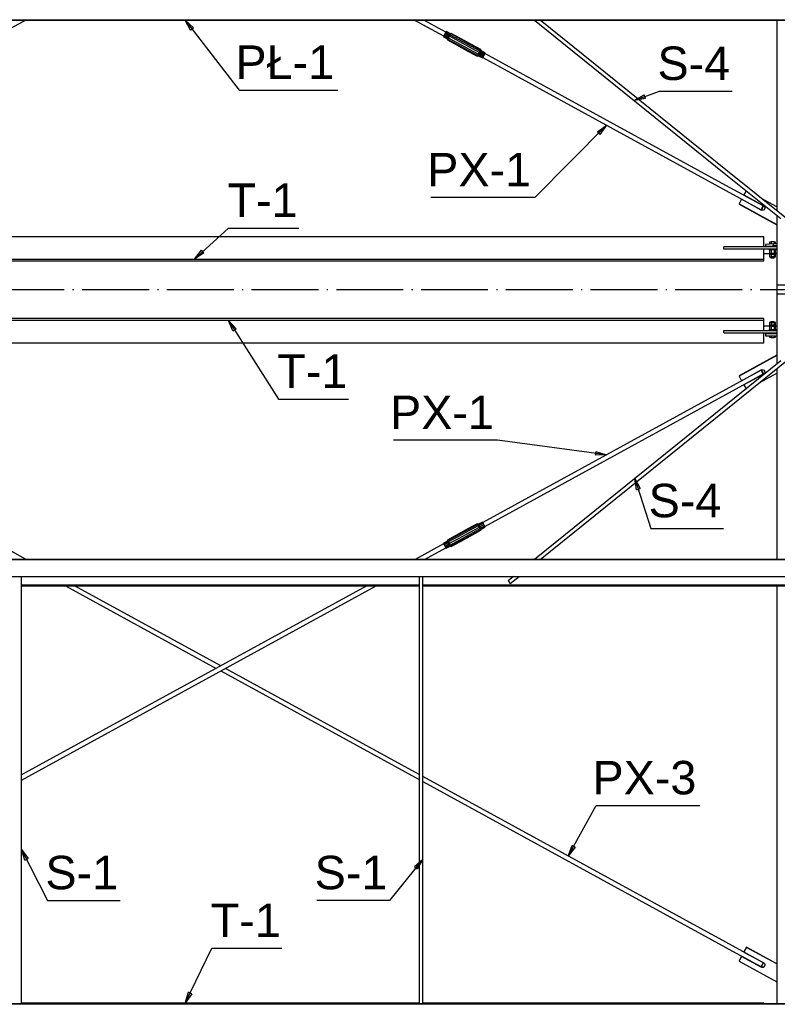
# Paper-space layout 'A0 Advance Steel' of a CAD drawing. Header units: millimetres. Extents: x -21 to 1320, y -7 to 928.
# Tile 17 of 134: x 257 to 325, y 582 to 671. Entities that reach past the tile are written whole.
import ezdxf

# ---------------------------------------------------------------- set-up
doc = ezdxf.new("R2010")
doc.units = ezdxf.units.MM
doc.linetypes.add('ACAD_ISO04W100', pattern=[30, 24, -3, 0, -3])
doc.layers.get('0').update_dxf_attribs({"linetype": 'CONTINUOUS'})
for name, color, linetype in [('AS_Belki', 145, 'CONTINUOUS'), ('AS_Blachy', 30, 'CONTINUOUS'), ('AS_Czesci specjalne', 31, 'CONTINUOUS'), ('AS_Siatki', 72, 'CONTINUOUS'), ('AS_Sruby', 9, 'CONTINUOUS')]:
    doc.layers.add(name, color=color, linetype=linetype)
doc.styles.add('Arial', font='arial.ttf', dxfattribs={"height": 150})

psp = doc.layouts.new('A0 Advance Steel')

# ---------------------------------------------------------------- linework, layer by layer
at = {"color": 0, "linetype": 'ByBlock', "lineweight": -2}
for p, q in [((271.884, 669.715), (271.406, 670.609)), ((271.406, 670.609), (272.148, 669.919)), ((271.884, 669.715), (272.148, 669.919)), ((311.682, 663.401), (312.563, 663.903)), ((312.678, 663.59), (312.563, 663.903)), ((312.678, 663.59), (311.682, 663.401)), ((308.372, 660.594), (309.195, 661.186)), ((309.195, 661.186), (308.608, 660.359)), ((308.372, 660.594), (308.608, 660.359)), ((272.234, 649.186), (272.864, 649.98)), ((273.088, 649.733), (272.234, 649.186)), ((273.088, 649.733), (272.864, 649.98)), ((275.693, 642.745), (275.298, 643.679)), ((275.298, 643.679), (275.975, 642.924)), ((275.693, 642.745), (275.975, 642.924)), ((308.225, 631.937), (308.181, 631.607)), ((309.195, 631.64), (308.181, 631.607)), ((308.225, 631.937), (309.195, 631.64)), ((311.881, 628.504), (311.736, 629.508)), ((311.736, 629.508), (312.198, 628.605)), ((311.881, 628.504), (312.198, 628.605)), ((257.031, 595.282), (256.723, 596.248)), ((256.723, 596.248), (257.328, 595.434)), ((305.765, 595.662), (306.101, 596.618)), ((306.393, 596.457), (305.765, 595.662)), ((306.393, 596.457), (306.101, 596.618)), ((257.031, 595.282), (257.328, 595.434)), ((291.965, 594.719), (292.723, 595.392)), ((292.723, 595.392), (292.224, 594.509)), ((291.965, 594.719), (292.224, 594.509)), ((271.406, 582.488), (271.694, 583.46)), ((271.994, 583.314), (271.406, 582.488)), ((271.994, 583.314), (271.694, 583.46))]:
    psp.add_line(p, q, dxfattribs=at)
at = {"color": 7}
for points in [[(271.406, 670.609), (276.237, 664.338), (285.089, 664.338)], [(311.682, 663.401), (313.953, 664.238), (320.475, 664.238)], [(309.195, 661.186), (302.756, 654.704), (293.439, 654.704)], [(272.234, 649.186), (275.298, 651.959), (281.585, 651.959)], [(275.298, 643.679), (279.767, 636.635), (286.053, 636.635)], [(309.195, 631.64), (299.421, 632.938), (290.104, 632.938)], [(311.736, 629.508), (313.159, 625.036), (319.681, 625.036)], [(305.765, 595.662), (308.26, 600.194), (317.577, 600.194)], [(256.723, 596.248), (259.06, 591.687), (265.582, 591.687)], [(292.723, 595.392), (289.728, 591.687), (283.206, 591.687)], [(271.406, 582.488), (273.8, 587.405), (280.086, 587.405)]]:
    psp.add_lwpolyline(points, dxfattribs=at)
at = {"layer": 'AS_Belki', "linetype": 'Continuous', "ltscale": 0.25}
for p, q in [((223.163, 670.644), (319.899, 670.644)), ((223.163, 670.609), (319.899, 670.609)), ((254.547, 669.22), (257.086, 670.609)), ((291.971, 670.609), (294.58, 669.182)), ((294.771, 669.531), (292.802, 670.609)), ((302.739, 670.609), (319.899, 656.778)), ((319.899, 657.188), (303.248, 670.609)), ((319.899, 670.644), (325.963, 670.644)), ((319.899, 670.609), (325.963, 670.609)), ((324.463, 670.609), (324.463, 653.509)), ((319.899, 655.784), (298.281, 667.611)), ((298.089, 667.262), (319.899, 655.33)), ((325.326, 652.815), (319.899, 657.188)), ((319.899, 656.778), (324.817, 652.815)), ((323.264, 653.943), (319.899, 655.784)), ((319.899, 655.33), (323.071, 653.594)), ((324.463, 653.099), (324.463, 646.832)), ((319.899, 651.178), (225.82, 651.178)), ((323.307, 651.178), (319.899, 651.178)), ((323.307, 650.282), (323.307, 651.178)), ((319.899, 650.282), (319.707, 650.282)), ((319.707, 650.082), (319.707, 650.282)), ((319.899, 650.082), (319.707, 650.082)), ((323.307, 650.282), (319.899, 650.282)), ((323.307, 650.082), (319.899, 650.082)), ((323.307, 649.186), (323.307, 650.082)), ((225.82, 649.186), (319.899, 649.186)), ((225.82, 649.011), (319.899, 649.011)), ((319.899, 649.186), (323.307, 649.186)), ((319.899, 649.011), (323.307, 649.011)), ((323.307, 649.011), (323.307, 649.186)), ((327.663, 646.832), (324.463, 646.832)), ((327.663, 646.032), (324.463, 646.032)), ((324.463, 646.032), (324.463, 639.765)), ((319.899, 643.853), (225.82, 643.853)), ((319.899, 643.679), (225.82, 643.679)), ((323.307, 643.853), (319.899, 643.853)), ((323.307, 643.679), (319.899, 643.679)), ((323.307, 643.679), (323.307, 643.853)), ((323.307, 642.782), (323.307, 643.679)), ((319.707, 642.782), (319.899, 642.782)), ((319.707, 642.583), (319.707, 642.782)), ((319.899, 642.782), (323.307, 642.782)), ((319.707, 642.583), (319.899, 642.583)), ((319.899, 642.583), (323.307, 642.583)), ((323.307, 641.687), (323.307, 642.583)), ((225.82, 641.687), (319.899, 641.687)), ((319.899, 641.687), (323.307, 641.687)), ((319.899, 635.676), (325.326, 640.05)), ((324.817, 640.05), (319.899, 636.086)), ((323.071, 639.232), (319.899, 637.497)), ((324.463, 639.355), (324.463, 622.256)), ((319.899, 637.042), (323.264, 638.883)), ((319.899, 637.497), (298.089, 625.565)), ((298.281, 625.215), (319.899, 637.042)), ((319.899, 636.086), (302.739, 622.256)), ((303.248, 622.256), (319.899, 635.676)), ((257.156, 622.256), (254.547, 623.683)), ((294.58, 623.645), (292.041, 622.256)), ((292.872, 622.256), (294.771, 623.295)), ((319.899, 622.256), (223.163, 622.256)), ((319.899, 622.221), (223.163, 622.221)), ((325.963, 622.256), (319.899, 622.256)), ((325.963, 622.221), (319.899, 622.221)), ((223.163, 620.726), (319.899, 620.726)), ((256.723, 582.408), (256.723, 620.726)), ((292.403, 620.726), (292.403, 582.408)), ((292.723, 582.408), (292.723, 620.726)), ((300.842, 620.726), (300.363, 620.341)), ((300.564, 620.092), (301.35, 620.726)), ((319.899, 620.726), (325.963, 620.726)), ((292.403, 619.962), (256.723, 619.962)), ((292.403, 619.932), (256.723, 619.932)), ((256.723, 619.882), (292.403, 619.882)), ((256.723, 602.479), (288.533, 619.882)), ((287.702, 619.882), (256.723, 602.933)), ((260.664, 619.882), (274.183, 612.486)), ((274.598, 612.713), (261.494, 619.882)), ((319.899, 619.962), (292.723, 619.962)), ((319.899, 619.932), (292.723, 619.932)), ((292.723, 619.882), (319.899, 619.882)), ((325.963, 619.962), (319.899, 619.962)), ((325.963, 619.932), (319.899, 619.932)), ((319.899, 619.882), (325.963, 619.882)), ((324.463, 619.882), (324.463, 582.408)), ((274.598, 612.258), (292.403, 602.517)), ((292.403, 602.972), (275.014, 612.486)), ((319.899, 587.929), (292.723, 602.797)), ((292.723, 602.342), (319.899, 587.474)), ((323.264, 586.088), (319.899, 587.929)), ((319.899, 587.474), (323.071, 585.739)), ((319.899, 582.408), (223.163, 582.408)), ((319.899, 582.373), (223.163, 582.373)), ((292.403, 582.488), (256.723, 582.488)), ((319.899, 582.488), (292.723, 582.488)), ((323.307, 582.488), (319.899, 582.488)), ((325.963, 582.408), (319.899, 582.408)), ((325.963, 582.373), (319.899, 582.373)), ((323.307, 582.408), (323.307, 582.488))]:
    psp.add_line(p, q, dxfattribs=at)
at = {"layer": 'AS_Belki', "linetype": 'Continuous', "ltscale": 0.25, "extrusion": (0.876516, -0.479542, 0.041954)}
psp.add_circle((728.652, 1.27, -30.248), 0.2, dxfattribs=at)
at = {"layer": 'AS_Belki', "linetype": 'Continuous', "ltscale": 0.25, "extrusion": (0.876516, 0.479542, 0.041954)}
psp.add_circle((405.529, -24.763, 589.716), 0.2, dxfattribs=at)
at = {"layer": 'AS_Belki', "linetype": 'Continuous', "ltscale": 0.25, "extrusion": (0.778581, 0.627525, 0.004981)}
psp.add_arc((294.344, -3.104, 623.136), 0.16, 3.82436, 183.82436, dxfattribs=at)
at = {"layer": 'AS_Belki', "linetype": 'Continuous', "ltscale": 0.25, "extrusion": (-0.876516, 0.479542, 0.041954)}
psp.add_arc((-669.124, 0.096, -2.291), 0.2, 355.61485, 175.61485, dxfattribs=at)
at = {"layer": 'AS_Blachy', "linetype": 'Continuous', "ltscale": 0.25}
for p, q in [((321.727, 655.305), (321.52, 654.93)), ((321.308, 654.546), (321.077, 654.127)), ((321.077, 654.127), (324.463, 652.274)), ((321.077, 654.127), (321.077, 654.106)), ((321.077, 654.106), (324.463, 652.254)), ((323.079, 653.577), (321.308, 654.546)), ((321.52, 654.93), (323.291, 653.962)), ((321.52, 654.93), (321.52, 654.909)), ((321.52, 654.909), (323.283, 653.945)), ((324.463, 653.866), (323.088, 654.618)), ((323.291, 653.962), (323.291, 653.941)), ((324.463, 650.282), (323.307, 650.282)), ((324.463, 650.082), (323.307, 650.082)), ((323.307, 649.681), (323.785, 649.681)), ((324.163, 650.557), (323.463, 650.496)), ((323.463, 650.496), (323.463, 650.296)), ((324.085, 650.351), (323.463, 650.296)), ((323.463, 650.296), (323.463, 650.282)), ((324.163, 650.357), (324.085, 650.351)), ((324.463, 650.557), (324.163, 650.557)), ((324.163, 650.357), (324.163, 650.557)), ((324.463, 650.357), (324.163, 650.357)), ((324.385, 649.681), (324.463, 649.681)), ((324.463, 646.832), (324.463, 646.432)), ((324.463, 646.432), (324.463, 646.032)), ((325.363, 646.432), (324.463, 646.432)), ((323.785, 643.183), (323.307, 643.183)), ((323.307, 642.782), (324.463, 642.782)), ((324.463, 643.183), (324.385, 643.183)), ((323.307, 642.583), (324.463, 642.583)), ((323.463, 642.583), (323.463, 642.507)), ((323.463, 642.507), (324.463, 642.507)), ((323.463, 642.507), (323.463, 642.308)), ((323.463, 642.308), (324.463, 642.308)), ((324.463, 640.573), (321.077, 638.72)), ((324.463, 640.552), (321.077, 638.699)), ((321.308, 638.28), (323.079, 639.249)), ((321.077, 638.72), (321.077, 638.699)), ((321.077, 638.699), (321.308, 638.28)), ((323.283, 638.882), (321.52, 637.917)), ((323.291, 638.865), (321.52, 637.896)), ((322.939, 638.127), (324.463, 638.961)), ((323.291, 638.886), (323.291, 638.865)), ((321.52, 637.917), (321.52, 637.896)), ((321.52, 637.896), (321.712, 637.548)), ((321.751, 587.494), (321.52, 587.075)), ((321.751, 587.473), (321.52, 587.054)), ((321.52, 587.075), (321.52, 587.054)), ((321.52, 587.054), (323.291, 586.086)), ((324.463, 586.011), (321.751, 587.494)), ((321.751, 587.473), (321.751, 587.494)), ((324.463, 585.99), (321.751, 587.473)), ((321.308, 586.691), (321.077, 586.272)), ((321.308, 586.67), (321.077, 586.251)), ((321.077, 586.272), (321.077, 586.251)), ((321.077, 586.251), (324.463, 584.398)), ((323.079, 585.722), (321.308, 586.691)), ((321.308, 586.67), (321.308, 586.691)), ((323.079, 585.701), (321.308, 586.67)), ((323.079, 585.722), (323.079, 585.701)), ((323.283, 586.09), (323.291, 586.086))]:
    psp.add_line(p, q, dxfattribs=at)
at = {"layer": 'AS_Blachy', "linetype": 'Continuous', "ltscale": 0.25, "extrusion": (-5.78158e-14, -0.087156, -0.996195)}
psp.add_arc((323.185, -651.282, -56.98), 0.22, 298.78036, 118.76994, dxfattribs=at)
at = {"layer": 'AS_Blachy', "linetype": 'Continuous', "ltscale": 0.25, "extrusion": (1.2919e-13, -0.087156, -0.996195)}
psp.add_arc((323.185, -651.261, -56.978), 0.22, 298.78036, 357.21308, dxfattribs=at)
at = {"layer": 'AS_Blachy', "linetype": 'Continuous', "ltscale": 0.25, "extrusion": (6.55267e-14, 0.087156, -0.996195)}
psp.add_arc((-323.185, 636.625, 55.697), 0.22, 61.23006, 241.21964, dxfattribs=at)
at = {"layer": 'AS_Blachy', "linetype": 'Continuous', "ltscale": 0.25, "extrusion": (6.3945e-14, 0.087156, -0.996195)}
psp.add_arc((-323.185, 636.646, 55.699), 0.22, 182.78692, 241.21964, dxfattribs=at)
at = {"layer": 'AS_Blachy', "linetype": 'Continuous', "ltscale": 0.25, "extrusion": (-7.10064e-14, 0.087156, -0.996195)}
psp.add_arc((-323.185, 583.664, 51.064), 0.22, 118.78036, 298.76994, dxfattribs=at)
at = {"layer": 'AS_Blachy', "linetype": 'Continuous', "ltscale": 0.25, "extrusion": (8.7019e-14, 0.087156, -0.996195)}
psp.add_arc((-323.185, 583.685, 51.066), 0.22, 182.7869, 298.76994, dxfattribs=at)
at = {"layer": 'AS_Czesci specjalne', "linetype": 'Continuous', "ltscale": 0.25}
for p, q in [((294.576, 669.176), (294.56, 669.135)), ((294.56, 669.135), (294.92, 668.939)), ((294.62, 669.263), (294.576, 669.176)), ((294.936, 668.979), (294.576, 669.176)), ((294.681, 669.376), (294.62, 669.263)), ((294.98, 669.067), (294.62, 669.263)), ((294.741, 669.482), (294.681, 669.376)), ((295.04, 669.179), (294.681, 669.376)), ((294.785, 669.554), (294.741, 669.482)), ((294.741, 669.482), (295.1, 669.285)), ((294.801, 669.572), (294.785, 669.554)), ((294.785, 669.554), (295.144, 669.357)), ((295.16, 669.375), (294.801, 669.572)), ((294.98, 669.067), (295.04, 669.179)), ((295.101, 669.153), (295.02, 669.002)), ((295.04, 669.179), (295.1, 669.285)), ((295.101, 669.153), (295.04, 669.179)), ((295.144, 669.357), (295.1, 669.285)), ((295.1, 669.285), (295.182, 669.296)), ((295.182, 669.296), (295.101, 669.153)), ((297.766, 667.695), (295.101, 669.153)), ((295.144, 669.357), (295.242, 669.393)), ((295.16, 669.375), (295.144, 669.357)), ((295.264, 669.418), (295.16, 669.375)), ((295.242, 669.393), (295.182, 669.296)), ((295.182, 669.296), (297.847, 667.838)), ((295.264, 669.418), (295.242, 669.393)), ((295.242, 669.393), (297.906, 667.935)), ((295.242, 669.393), (296.585, 668.68)), ((296.546, 668.704), (295.242, 669.393)), ((296.516, 668.728), (295.242, 669.393)), ((295.264, 669.418), (296.516, 668.728)), ((296.497, 668.743), (295.264, 669.418)), ((294.92, 668.939), (294.936, 668.979)), ((294.92, 668.939), (294.939, 668.829)), ((294.936, 668.979), (294.98, 669.067)), ((294.961, 668.883), (294.936, 668.979)), ((294.961, 668.883), (294.939, 668.829)), ((296.166, 668.158), (294.939, 668.829)), ((294.939, 668.829), (296.176, 668.152)), ((296.176, 668.16), (294.939, 668.829)), ((296.202, 668.158), (294.939, 668.829)), ((295.02, 669.002), (294.961, 668.883)), ((294.961, 668.883), (296.202, 668.158)), ((296.24, 668.149), (294.961, 668.883)), ((296.282, 668.13), (294.961, 668.883)), ((297.626, 667.426), (294.961, 668.883)), ((295.02, 669.002), (294.98, 669.067)), ((297.685, 667.544), (295.02, 669.002)), ((296.516, 668.728), (296.497, 668.743)), ((296.546, 668.704), (296.516, 668.728)), ((296.585, 668.68), (296.546, 668.704)), ((296.585, 668.68), (297.906, 667.935)), ((296.627, 668.66), (296.585, 668.68)), ((296.627, 668.66), (297.906, 667.935)), ((296.665, 668.646), (296.627, 668.66)), ((296.665, 668.646), (297.906, 667.935)), ((296.665, 668.646), (297.928, 667.96)), ((296.691, 668.637), (296.665, 668.646)), ((297.928, 667.96), (296.691, 668.637)), ((296.166, 668.158), (296.176, 668.16)), ((296.166, 668.158), (296.176, 668.152)), ((296.176, 668.16), (296.202, 668.158)), ((296.176, 668.152), (296.18, 668.16)), ((296.179, 668.16), (296.176, 668.152)), ((296.176, 668.152), (296.202, 668.143)), ((296.202, 668.158), (296.24, 668.149)), ((296.206, 668.157), (296.202, 668.143)), ((296.202, 668.143), (296.21, 668.156)), ((296.202, 668.143), (296.24, 668.129)), ((296.24, 668.149), (296.282, 668.13)), ((296.244, 668.147), (296.24, 668.129)), ((296.249, 668.145), (296.24, 668.129)), ((296.24, 668.129), (296.254, 668.142)), ((296.24, 668.129), (296.282, 668.109)), ((296.282, 668.13), (296.321, 668.104)), ((297.626, 667.426), (296.282, 668.13)), ((296.291, 668.125), (296.282, 668.109)), ((296.295, 668.121), (296.282, 668.109)), ((296.282, 668.109), (296.321, 668.085)), ((296.321, 668.104), (296.351, 668.077)), ((297.626, 667.426), (296.321, 668.104)), ((296.321, 668.085), (296.328, 668.098)), ((296.321, 668.085), (296.351, 668.062)), ((296.351, 668.077), (296.37, 668.054)), ((297.604, 667.372), (296.351, 668.077)), ((297.626, 667.426), (296.351, 668.077)), ((296.354, 668.073), (296.351, 668.062)), ((296.356, 668.071), (296.351, 668.062)), ((296.351, 668.062), (296.357, 668.069)), ((296.351, 668.062), (296.37, 668.046)), ((296.37, 668.054), (296.377, 668.043)), ((297.604, 667.372), (296.37, 668.054)), ((296.37, 668.046), (296.373, 668.05)), ((296.372, 668.05), (296.37, 668.046)), ((296.37, 668.046), (297.604, 667.372)), ((296.37, 668.046), (296.377, 668.043)), ((297.604, 667.372), (296.377, 668.043)), ((297.604, 667.372), (297.626, 667.426)), ((297.604, 667.372), (297.707, 667.414)), ((297.685, 667.544), (297.626, 667.426)), ((297.723, 667.454), (297.626, 667.426)), ((297.766, 667.695), (297.685, 667.544)), ((297.767, 667.542), (297.685, 667.544)), ((297.723, 667.454), (297.707, 667.414)), ((297.707, 667.414), (298.066, 667.217)), ((297.767, 667.542), (297.723, 667.454)), ((298.082, 667.257), (297.723, 667.454)), ((297.847, 667.838), (297.766, 667.695)), ((297.827, 667.654), (297.766, 667.695)), ((297.827, 667.654), (297.767, 667.542)), ((298.127, 667.345), (297.767, 667.542)), ((297.887, 667.76), (297.827, 667.654)), ((298.187, 667.457), (297.827, 667.654)), ((297.906, 667.935), (297.847, 667.838)), ((297.847, 667.838), (297.887, 667.76)), ((297.931, 667.832), (297.887, 667.76)), ((297.887, 667.76), (298.247, 667.564)), ((297.928, 667.96), (297.906, 667.935)), ((297.906, 667.935), (297.931, 667.832)), ((297.947, 667.85), (297.928, 667.96)), ((297.947, 667.85), (297.931, 667.832)), ((297.931, 667.832), (298.291, 667.636)), ((298.307, 667.654), (297.947, 667.85)), ((298.127, 667.345), (298.082, 667.257)), ((298.099, 667.286), (298.136, 667.36)), ((298.187, 667.457), (298.127, 667.345)), ((298.136, 667.36), (298.187, 667.454)), ((298.247, 667.564), (298.187, 667.457)), ((298.187, 667.454), (298.237, 667.543)), ((298.237, 667.543), (298.274, 667.604)), ((298.291, 667.636), (298.247, 667.564)), ((298.274, 667.604), (298.288, 667.619)), ((298.288, 667.619), (298.284, 667.61)), ((298.288, 667.608), (298.291, 667.614)), ((298.307, 667.654), (298.291, 667.636)), ((298.291, 667.614), (298.307, 667.654)), ((298.082, 667.257), (298.066, 667.217)), ((298.066, 667.217), (298.082, 667.236)), ((298.082, 667.236), (298.096, 667.258)), ((298.086, 667.252), (298.099, 667.286)), ((298.092, 667.26), (298.086, 667.252)), ((294.961, 623.943), (297.626, 625.401)), ((297.685, 625.282), (295.02, 623.824)), ((297.766, 625.131), (295.101, 623.673)), ((295.182, 623.53), (297.847, 624.988)), ((296.282, 624.696), (297.626, 625.401)), ((297.626, 625.401), (296.321, 624.722)), ((296.351, 624.75), (297.604, 625.455)), ((297.626, 625.401), (296.351, 624.75)), ((297.604, 625.455), (296.37, 624.78)), ((297.604, 625.455), (296.37, 624.772)), ((297.604, 625.455), (296.377, 624.783)), ((297.626, 625.401), (297.604, 625.455)), ((297.707, 625.412), (297.604, 625.455)), ((297.685, 625.282), (297.626, 625.401)), ((297.723, 625.372), (297.626, 625.401)), ((297.767, 625.284), (297.685, 625.282)), ((297.685, 625.282), (297.766, 625.131)), ((298.066, 625.609), (297.707, 625.412)), ((297.707, 625.412), (297.723, 625.372)), ((298.082, 625.569), (297.723, 625.372)), ((297.723, 625.372), (297.767, 625.284)), ((297.827, 625.172), (297.766, 625.131)), ((297.766, 625.131), (297.847, 624.988)), ((298.127, 625.481), (297.767, 625.284)), ((297.767, 625.284), (297.827, 625.172)), ((298.187, 625.369), (297.827, 625.172)), ((297.827, 625.172), (297.887, 625.066)), ((297.847, 624.988), (297.887, 625.066)), ((297.847, 624.988), (297.906, 624.891)), ((297.887, 625.066), (298.247, 625.263)), ((297.887, 625.066), (297.931, 624.995)), ((297.906, 624.891), (297.931, 624.995)), ((297.928, 624.866), (297.947, 624.976)), ((297.931, 624.995), (298.291, 625.191)), ((297.931, 624.995), (297.947, 624.976)), ((297.947, 624.976), (298.307, 625.172)), ((298.066, 625.609), (298.082, 625.569)), ((298.082, 625.591), (298.066, 625.609)), ((298.096, 625.568), (298.082, 625.591)), ((298.082, 625.569), (298.127, 625.481)), ((298.099, 625.54), (298.086, 625.574)), ((298.086, 625.574), (298.092, 625.566)), ((298.136, 625.467), (298.099, 625.54)), ((298.127, 625.481), (298.187, 625.369)), ((298.187, 625.372), (298.136, 625.467)), ((298.237, 625.283), (298.187, 625.372)), ((298.247, 625.263), (298.187, 625.369)), ((298.274, 625.223), (298.237, 625.283)), ((298.291, 625.191), (298.247, 625.263)), ((298.288, 625.207), (298.274, 625.223)), ((298.284, 625.217), (298.288, 625.207)), ((298.291, 625.213), (298.288, 625.219)), ((298.307, 625.172), (298.291, 625.213)), ((298.291, 625.191), (298.307, 625.172)), ((296.176, 624.674), (294.939, 623.997)), ((294.939, 623.997), (296.202, 624.668)), ((296.166, 624.668), (294.939, 623.997)), ((294.939, 623.997), (296.176, 624.666)), ((296.282, 624.696), (294.961, 623.943)), ((296.24, 624.678), (294.961, 623.943)), ((296.202, 624.668), (294.961, 623.943)), ((297.906, 624.891), (295.242, 623.433)), ((295.242, 623.433), (296.585, 624.146)), ((295.242, 623.433), (296.546, 624.122)), ((295.242, 623.433), (296.516, 624.099)), ((296.516, 624.099), (295.264, 623.409)), ((295.264, 623.409), (296.497, 624.083)), ((296.176, 624.674), (296.166, 624.668)), ((296.176, 624.666), (296.166, 624.668)), ((296.202, 624.683), (296.176, 624.674)), ((296.176, 624.674), (296.179, 624.666)), ((296.18, 624.666), (296.176, 624.674)), ((296.202, 624.668), (296.176, 624.666)), ((296.24, 624.697), (296.202, 624.683)), ((296.202, 624.683), (296.206, 624.669)), ((296.21, 624.67), (296.202, 624.683)), ((296.214, 624.671), (296.202, 624.683)), ((296.24, 624.678), (296.202, 624.668)), ((296.282, 624.717), (296.24, 624.697)), ((296.249, 624.682), (296.24, 624.697)), ((296.282, 624.696), (296.24, 624.678)), ((296.321, 624.741), (296.282, 624.717)), ((296.321, 624.722), (296.282, 624.696)), ((296.282, 624.717), (296.285, 624.698)), ((296.291, 624.702), (296.282, 624.717)), ((296.351, 624.765), (296.321, 624.741)), ((296.351, 624.75), (296.321, 624.722)), ((296.321, 624.741), (296.324, 624.725)), ((296.321, 624.741), (296.328, 624.729)), ((296.331, 624.731), (296.321, 624.741)), ((296.37, 624.78), (296.351, 624.765)), ((296.37, 624.772), (296.351, 624.75)), ((296.351, 624.765), (296.356, 624.756)), ((296.351, 624.765), (296.357, 624.757)), ((296.377, 624.783), (296.37, 624.78)), ((296.377, 624.783), (296.37, 624.772)), ((296.37, 624.78), (296.372, 624.776)), ((296.373, 624.776), (296.37, 624.78)), ((296.497, 624.083), (296.516, 624.099)), ((296.516, 624.099), (296.546, 624.122)), ((296.546, 624.122), (296.585, 624.146)), ((297.906, 624.891), (296.585, 624.146)), ((296.585, 624.146), (296.627, 624.166)), ((297.906, 624.891), (296.627, 624.166)), ((296.627, 624.166), (296.665, 624.18)), ((296.665, 624.18), (297.906, 624.891)), ((297.928, 624.866), (296.665, 624.18)), ((296.665, 624.18), (296.691, 624.189)), ((296.691, 624.189), (297.928, 624.866)), ((297.906, 624.891), (297.928, 624.866)), ((294.92, 623.888), (294.56, 623.691)), ((294.56, 623.691), (294.576, 623.651)), ((294.936, 623.847), (294.576, 623.651)), ((294.576, 623.651), (294.62, 623.563)), ((294.98, 623.759), (294.62, 623.563)), ((294.62, 623.563), (294.681, 623.451)), ((294.681, 623.451), (295.04, 623.647)), ((294.681, 623.451), (294.741, 623.345)), ((294.741, 623.345), (295.1, 623.541)), ((294.741, 623.345), (294.785, 623.273)), ((294.785, 623.273), (295.144, 623.469)), ((294.785, 623.273), (294.801, 623.254)), ((294.801, 623.254), (295.16, 623.451)), ((294.939, 623.997), (294.92, 623.888)), ((294.936, 623.847), (294.92, 623.888)), ((294.961, 623.943), (294.936, 623.847)), ((294.98, 623.759), (294.936, 623.847)), ((294.939, 623.997), (294.961, 623.943)), ((294.961, 623.943), (295.02, 623.824)), ((295.02, 623.824), (294.98, 623.759)), ((295.04, 623.647), (294.98, 623.759)), ((295.02, 623.824), (295.101, 623.673)), ((295.04, 623.647), (295.101, 623.673)), ((295.04, 623.647), (295.1, 623.541)), ((295.1, 623.541), (295.144, 623.469)), ((295.1, 623.541), (295.182, 623.53)), ((295.101, 623.673), (295.182, 623.53)), ((295.144, 623.469), (295.16, 623.451)), ((295.144, 623.469), (295.242, 623.433)), ((295.16, 623.451), (295.264, 623.409)), ((295.182, 623.53), (295.242, 623.433)), ((295.242, 623.433), (295.264, 623.409))]:
    psp.add_line(p, q, dxfattribs=at)
at = {"layer": 'AS_Siatki', "color": 20, "linetype": 'ACAD_ISO04W100', "ltscale": 0.25}
psp.add_line((602.563, 646.432), (27.563, 646.432), dxfattribs=at)
at = {"layer": 'AS_Sruby', "linetype": 'Continuous', "ltscale": 0.25}
for p, q in [((323.951, 650.716), (323.818, 650.696)), ((323.818, 650.696), (323.818, 650.526)), ((324.219, 650.716), (323.951, 650.716)), ((323.951, 650.716), (323.951, 650.538)), ((324.353, 650.696), (324.219, 650.716)), ((324.219, 650.716), (324.219, 650.557)), ((324.353, 650.557), (324.353, 650.696)), ((323.785, 650.039), (323.785, 649.979)), ((323.785, 649.725), (323.785, 649.665)), ((323.951, 649.999), (323.818, 649.979)), ((323.818, 649.979), (323.818, 649.684)), ((323.818, 649.684), (323.951, 649.704)), ((323.818, 649.684), (323.925, 649.668)), ((323.925, 649.684), (323.925, 649.6)), ((324.219, 649.999), (323.951, 649.999)), ((323.951, 649.999), (323.951, 649.704)), ((323.951, 649.704), (324.219, 649.704)), ((324.353, 649.979), (324.219, 649.999)), ((324.219, 649.999), (324.219, 649.704)), ((324.219, 649.704), (324.353, 649.684)), ((324.245, 649.668), (324.353, 649.684)), ((324.245, 649.6), (324.245, 649.684)), ((324.353, 649.684), (324.353, 649.979)), ((324.385, 649.979), (324.385, 650.039)), ((324.385, 649.665), (324.385, 649.725)), ((323.88, 649.675), (323.818, 649.665)), ((323.818, 649.665), (323.818, 649.37)), ((323.818, 649.37), (323.951, 649.391)), ((323.818, 649.37), (323.925, 649.354)), ((323.925, 649.37), (323.925, 649.287)), ((323.951, 649.593), (323.951, 649.391)), ((323.951, 649.391), (324.219, 649.391)), ((324.219, 649.593), (324.219, 649.391)), ((324.219, 649.391), (324.353, 649.37)), ((324.245, 649.354), (324.353, 649.37)), ((324.245, 649.287), (324.245, 649.37)), ((324.353, 649.665), (324.29, 649.675)), ((324.353, 649.37), (324.353, 649.665)), ((323.925, 643.511), (323.818, 643.494)), ((323.925, 643.578), (323.925, 643.494)), ((324.245, 643.494), (324.245, 643.578)), ((324.353, 643.494), (324.245, 643.511)), ((323.785, 643.2), (323.785, 643.14)), ((323.785, 642.886), (323.785, 642.826)), ((323.951, 643.474), (323.818, 643.494)), ((323.818, 643.494), (323.818, 643.2)), ((323.818, 643.2), (323.88, 643.19)), ((323.925, 643.197), (323.818, 643.181)), ((323.951, 643.16), (323.818, 643.181)), ((323.818, 643.181), (323.818, 642.886)), ((323.818, 642.886), (323.951, 642.866)), ((323.925, 643.264), (323.925, 643.181)), ((324.219, 643.474), (323.951, 643.474)), ((323.951, 643.474), (323.951, 643.271)), ((324.219, 643.16), (323.951, 643.16)), ((323.951, 643.16), (323.951, 642.866)), ((323.951, 642.866), (324.219, 642.866)), ((324.353, 643.494), (324.219, 643.474)), ((324.219, 643.474), (324.219, 643.271)), ((324.353, 643.181), (324.219, 643.16)), ((324.219, 643.16), (324.219, 642.866)), ((324.219, 642.866), (324.353, 642.886)), ((324.245, 643.181), (324.245, 643.264)), ((324.353, 643.181), (324.245, 643.197)), ((324.29, 643.19), (324.353, 643.2)), ((324.353, 643.2), (324.353, 643.494)), ((324.353, 642.886), (324.353, 643.181)), ((324.385, 643.14), (324.385, 643.2)), ((324.385, 642.826), (324.385, 642.886)), ((323.818, 642.308), (323.818, 642.168)), ((323.818, 642.168), (323.951, 642.148)), ((323.951, 642.308), (323.951, 642.148)), ((323.951, 642.148), (324.219, 642.148)), ((324.219, 642.308), (324.219, 642.148)), ((324.219, 642.148), (324.353, 642.168)), ((324.353, 642.168), (324.353, 642.308))]:
    psp.add_line(p, q, dxfattribs=at)
at = {"layer": 'AS_Sruby', "linetype": 'Continuous', "ltscale": 0.25, "extrusion": (2.26508e-13, -0.996195, 0.087156)}
psp.add_circle((324.085, 56.616, -647.128), 0.16, dxfattribs=at)
at = {"layer": 'AS_Sruby', "linetype": 'Continuous', "ltscale": 0.25, "extrusion": (0, -0.996195, 0.087156)}
psp.add_circle((324.085, 56.589, -646.816), 0.16, dxfattribs=at)
at = {"layer": 'AS_Sruby', "linetype": 'Continuous', "ltscale": 0.25, "extrusion": (-1.13254e-13, 0.996195, 0.087156)}
psp.add_circle((-324.085, -56.092, 641.129), 0.16, dxfattribs=at)
at = {"layer": 'AS_Sruby', "linetype": 'Continuous', "ltscale": 0.25, "extrusion": (1.13254e-13, 0.996195, 0.087156)}
psp.add_circle((-324.085, -56.064, 640.816), 0.16, dxfattribs=at)
at = {"layer": 'AS_Sruby', "linetype": 'Continuous', "ltscale": 0.25, "extrusion": (6.04023e-14, -0.996195, 0.087156)}
for centre, start, end in [((324.085, 56.649, -647.506), 333.58343, 206.41662), ((324.085, 56.655, -647.565), 0, 180)]:
    psp.add_arc(centre, 0.3, start, end, dxfattribs=at)
at = {"layer": 'AS_Sruby', "linetype": 'Continuous', "ltscale": 0.25, "extrusion": (-6.04023e-14, -0.996195, 0.087156)}
for start, end in [(144.34012, 206.41662), (333.58343, 35.65988)]:
    psp.add_arc((324.085, 56.622, -647.193), 0.3, start, end, dxfattribs=at)
at = {"layer": 'AS_Sruby', "linetype": 'Continuous', "ltscale": 0.25, "extrusion": (0, -0.996195, 0.087156)}
for start, end in [(153.58338, 180), (0, 26.41657)]:
    psp.add_arc((324.085, 56.627, -647.253), 0.3, start, end, dxfattribs=at)
at = {"layer": 'AS_Sruby', "linetype": 'Continuous', "ltscale": 0.25, "extrusion": (2.26508e-13, -0.996195, 0.087156)}
psp.add_arc((324.085, 56.624, -647.212), 0.16, 0, 180, dxfattribs=at)
at = {"layer": 'AS_Sruby', "linetype": 'Continuous', "ltscale": 0.25, "extrusion": (3.39763e-13, -0.996195, 0.087156)}
psp.add_arc((324.085, 56.596, -646.899), 0.16, 0, 180, dxfattribs=at)
at = {"layer": 'AS_Sruby', "linetype": 'Continuous', "ltscale": 0.25, "extrusion": (0, 0.996195, 0.087156)}
for centre, radius, start, end in [((-324.085, -56.031, 640.439), 0.3, 333.58338, 206.41657), ((-324.085, -56.059, 640.752), 0.3, 333.58338, 35.65988), ((-324.085, -56.053, 640.692), 0.3, 0, 26.41662), ((-324.085, -56.026, 640.38), 0.3, 0, 180), ((-324.085, -56.084, 641.046), 0.16, 0, 180), ((-324.085, -56.057, 640.733), 0.16, 0, 180), ((-324.085, -56.059, 640.752), 0.3, 144.34012, 206.41657), ((-324.085, -56.053, 640.692), 0.3, 153.58343, 180)]:
    psp.add_arc(centre, radius, start, end, dxfattribs=at)

# ---------------------------------------------------------------- texts
at = {"color": 7, "style": 'Arial'}
for s, p in [('PŁ-1', (275.913, 665.338)), ('S-4', (313.765, 665.238)), ('PX-1', (293.115, 655.704)), ('T-1', (275.2, 652.959)), ('T-1', (279.669, 637.635)), ('PX-1', (289.78, 633.938)), ('S-4', (312.971, 626.036)), ('PX-3', (307.937, 601.194)), ('S-1', (258.871, 592.687)), ('S-1', (283.018, 592.687)), ('T-1', (273.702, 588.405))]:
    psp.add_text(s, height=3, dxfattribs=at).set_placement(p)

doc.saveas('drawing.dxf')
